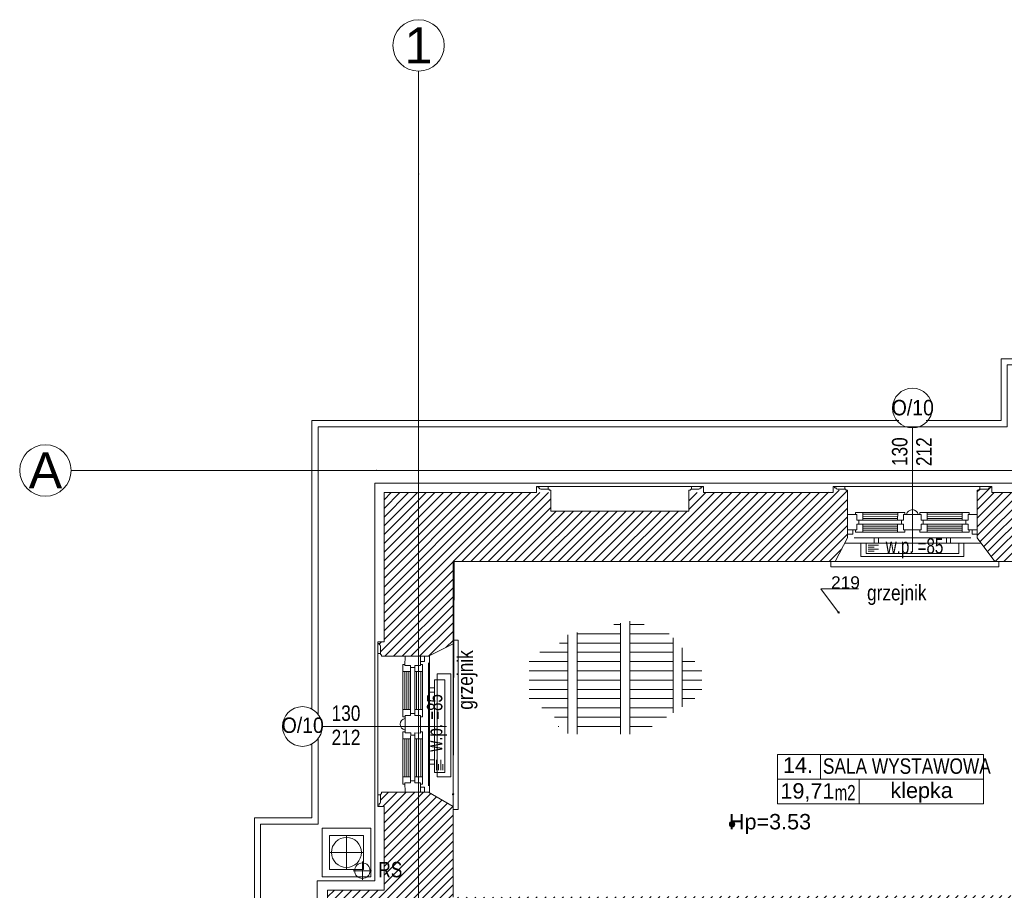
# Model space of a CAD drawing. Header units: millimetres. Extents: x -573548 to 674770, y -184010 to -47794.
# Tile 54 of 181: x 77247 to 86808, y -122498 to -114042. Entities that reach past the tile are written whole.
import ezdxf
from ezdxf.enums import TextEntityAlignment as Align

# ---------------------------------------------------------------- set-up
doc = ezdxf.new("R2010")
doc.units = ezdxf.units.MM
for name, color, linetype, lineweight in [('A.03 RZUT PARTERU_is$0$A-OPISY-2_Nr_pióra__2', 8, 'Continuous', 9), ('A.03 RZUT PARTERU_is$0$A-OPISY-3_Nr_pióra__6', 8, 'Continuous', 9), ('A.03 RZUT PARTERU_is$0$A-WYSOKOSCI_Nr_pióra__7', 8, 'Continuous', 9), ('A.03 RZUT PARTERU_is$0$COKÓŁ_Nr_pióra__1', 8, 'Continuous', 9), ('A.03 RZUT PARTERU_is$0$detalokna_Nr_pióra__1', 8, 'Continuous', 9), ('A.03 RZUT PARTERU_is$0$detalokna_Nr_pióra__2', 8, 'Continuous', 9), ('A.03 RZUT PARTERU_is$0$detalokna_Nr_pióra__251', 8, 'Continuous', 9), ('A.03 RZUT PARTERU_is$0$detalokna_Nr_pióra__8', 8, 'Continuous', 9), ('A.03 RZUT PARTERU_is$0$Drawing & Figure_Nr_pióra__18', 8, 'Continuous', 9), ('A.03 RZUT PARTERU_is$0$nadproża_opis#2_Nr_pióra__7', 8, 'Continuous', 9), ('A.03 RZUT PARTERU_is$0$Nowe_A-OKNA-OPIS_Nr_pióra__59', 8, 'Continuous', 9), ('A.03 RZUT PARTERU_is$0$Nowe_A_okno_Nr_pióra__59', 8, 'Continuous', 9), ('A.03 RZUT PARTERU_is$0$Nowe_Annotation - Text_Nr_pióra__59', 8, 'Continuous', 9), ('A.03 RZUT PARTERU_is$0$Nowe_GRZEJNIK_Nr_pióra__59', 8, 'Continuous', 9), ('A.03 RZUT PARTERU_is$0$opaska_Nr_pióra__1', 8, 'Continuous', 9), ('A.03 RZUT PARTERU_is$0$opisy inne_Nr_pióra__1', 8, 'Continuous', 9), ('A.03 RZUT PARTERU_is$0$OSIE_Nr_pióra__1', 8, 'Continuous', 9), ('A.03 RZUT PARTERU_is$0$PARAPET_Nr_pióra__7', 8, 'Continuous', 9), ('A.03 RZUT PARTERU_is$0$POSADZKI_Nr_pióra__18', 8, 'Continuous', 9), ('A.03 RZUT PARTERU_is$0$RURY SPUSTOWE_Nr_pióra__3', 8, 'Continuous', 9), ('A.03 RZUT PARTERU_is$0$SCIANY_KONSTR_Nr_pióra__21', 8, 'Continuous', 9), ('A.03 RZUT PARTERU_is$0$Structural - Bearing_Nr_pióra__21', 8, 'Continuous', 9), ('A.03 RZUT PARTERU_is$0$Structural - Grid', 8, 'Continuous', 9), ('A.03 RZUT PARTERU_is$0$Structural - Grid_Nr_pióra__17', 8, 'Continuous', 9), ('SAN_Grzejniki CO na rzucie', 7, 'Continuous', 13)]:
    doc.layers.add(name, color=color, linetype=linetype, lineweight=lineweight)
doc.styles.add('A.03 RZUT PARTERU_is$0$STYL_AUTOMATYCZNY_2', font='arial.ttf')
doc.styles.add('A.03 RZUT PARTERU_is$0$STYL_AUTOMATYCZNY_3', font='arial.ttf', dxfattribs={"width": 0.8})
doc.styles.add('A.03 RZUT PARTERU_is$0$STYL_AUTOMATYCZNY_4', font='arial.ttf', dxfattribs={"width": 0.7})
doc.styles.add('A.03 RZUT PARTERU_is$0$STYL_AUTOMATYCZNY_6', font='arial.ttf', dxfattribs={"width": 0.9})
doc.styles.add('A.03 RZUT PARTERU_is$0$STYL_AUTOMATYCZNY_8', font='arial.ttf', dxfattribs={"width": 0.8})
pattern_1 = [(45, (655149.01, 0), (-42.426407, 42.426407), [])]

# ---------------------------------------------------------------- blocks, each defined once
blk = doc.blocks.new('A.03 RZUT PARTERU_is$0$Standardowy znacznik osi_2')
at = {"layer": 'A.03 RZUT PARTERU_is$0$Structural - Grid_Nr_pióra__17'}
for p, q in [((1000, 0), (17853.1, 0)), ((17853.1, 0), (18853.1, 0))]:
    blk.add_line(p, q, dxfattribs=at)
blk.add_circle((19103.1, 0), 250, dxfattribs=at)
blk.add_point((17853.1, 0), dxfattribs=at)
blk.add_point((17853.1, 0), dxfattribs=at)
at = {"layer": 'A.03 RZUT PARTERU_is$0$Structural - Grid_Nr_pióra__17', "style": 'A.03 RZUT PARTERU_is$0$STYL_AUTOMATYCZNY_2'}
for tag, p in [('AC_MarkerText_1_0', (5, -80)), ('AC_MarkerText_1_1', (19358.1, -80))]:
    blk.add_attdef(tag, text='', height=350, rotation=270, dxfattribs=at).set_placement(p, align=Align.TOP_CENTER)
blk = doc.blocks.new('A.03 RZUT PARTERU_is$0$Standardowy znacznik osi_3')
at = {"layer": 'A.03 RZUT PARTERU_is$0$Structural - Grid_Nr_pióra__17'}
for p, q in [((2962.2, 0), (40906.6, 0)), ((40906.6, 0), (43868.7, 0))]:
    blk.add_line(p, q, dxfattribs=at)
blk.add_circle((44118.7, 0), 250, dxfattribs=at)
blk.add_point((40906.6, 0), dxfattribs=at)
blk.add_point((40906.6, 0), dxfattribs=at)
at = {"layer": 'A.03 RZUT PARTERU_is$0$Structural - Grid_Nr_pióra__17', "style": 'A.03 RZUT PARTERU_is$0$STYL_AUTOMATYCZNY_2'}
for tag, p in [('AC_MarkerText_1_0', (-250, -335)), ('AC_MarkerText_1_1', (44118.7, -335))]:
    blk.add_attdef(tag, text='', height=350, rotation=180, dxfattribs=at).set_placement(p, align=Align.TOP_CENTER)
blk = doc.blocks.new('A.03 RZUT PARTERU_is')
at = {"layer": 'A.03 RZUT PARTERU_is$0$A-WYSOKOSCI_Nr_pióra__7'}
blk.add_hatch(color=256, dxfattribs=at).paths.add_polyline_path([(739410.8, -96856.5, 1), (739357.4, -96856.5, 1)])
at = {"layer": 'A.03 RZUT PARTERU_is$0$Drawing & Figure_Nr_pióra__18'}
h = blk.add_hatch(dxfattribs=at)
h.set_pattern_fill('Common_Brick_0004', color=256, style=0, pattern_type=2)
h.set_pattern_definition(pattern_1)
h.paths.add_polyline_path([(741765, -93611.2), (741765, -93635.2), (741765, -93875.2), (741765, -94075.2), (741935.8, -94305.2), (742715, -94305.2), (742715, -94697.6), (742715, -95245.2), (743436.3, -95285.2), (743436.3, -94697.6), (743436.3, -93805.2), (745446.3, -93805.2), (745545.5, -93515.2), (745545.5, -93511.5), (745545.5, -93471.5), (745545.4, -93321.5), (745545.5, -93321.5), (745545.5, -93245.2), (745315.9, -93180.2), (745315.9, -93129.8), (745303.3, -93129.8, 0.270785), (745257.6, -93078.7), (745246.9, -93074.5, -0.334097), (745226.3, -93045.5), (745216.3, -93045.5), (745216.3, -93035.2), (742696.3, -93035.2), (742696.3, -93635.2), (742020.6, -93635.2), (741905, -93635.2), (741905, -93575.2), (741890, -93575.2), (741890, -93588.2), (741878, -93588.2, -0.371445), (741862.2, -93601.2), (741789.8, -93601.2, 0.436052), (741780, -93611.2)])
h = blk.add_hatch(dxfattribs=at)
h.set_pattern_fill('Common_Brick_0004', color=256, style=0, pattern_type=2)
h.set_pattern_definition(pattern_1)
h.paths.add_polyline_path([(735945, -95100.2), (735958, -95100.2), (735958, -95112.2, -0.371445), (735971, -95128.1), (735971, -95200.5, 0.436052), (735981, -95210.2), (735981, -95225.2), (736005, -95225.2), (736235, -95225.2), (736435, -95225.2), (736675, -95105.2), (736675, -94305.2), (736686.9, -94305.2), (740385, -94305.2), (740505, -94075.2), (740505, -93635.2), (740505, -93611.2), (740490, -93611.2, 0.436052), (740480.3, -93601.2), (740478.8, -93601.2), (740478.8, -93601.4), (740296.3, -93635.2), (740249.5, -93635.2), (739105, -93635.2), (738965, -93635.2), (738965, -93815.2), (737625.1, -93815.2), (737625.1, -93635.2), (737485, -93635.2), (736005, -93635.2), (736005, -95085.2), (735945, -95085.2)])
h = blk.add_hatch(dxfattribs=at)
h.set_pattern_fill('Common_Brick_0004', color=256, style=0, pattern_type=2)
h.set_pattern_definition(pattern_1)
h.paths.add_polyline_path([(735455.7, -98345.2), (735395.7, -98345.2), (735395.7, -98360.2), (735408.7, -98360.2), (735408.7, -98372.2, -0.371445), (735421.7, -98388.1), (735421.7, -98460.5, 0.436052), (735431.7, -98470.2), (735431.7, -98485.2), (735455.7, -98485.2), (735776.3, -98485.2), (736135, -98343.5), (736135, -98085.2), (737045, -98085.2), (737045, -97887.4), (737050.6, -97887.4), (738195, -97887.4), (738195, -98085.2), (742776.3, -98085.2), (742776.3, -98665.2), (743719.8, -98665.2), (743719.8, -98281.5), (744542.7, -98281.5), (744542.7, -98665.2), (746016.3, -98665.2), (746016.3, -98855.2), (746159.7, -98855.2), (746159.7, -98855), (746166.3, -98665.2), (747246.3, -98665.2), (747246.3, -98365.2), (747246.3, -98095.2), (747282, -97255.2), (747610.7, -97256.4), (750156.3, -97265.2), (750156.3, -98890.5), (750156.3, -99595.2), (750436.3, -99595.2), (750436.3, -99735.2), (750156.3, -99735.2), (750156.3, -100105.2), (749506.3, -100105.2), (748146.3, -100105.2), (748237.5, -100675.2), (747316.3, -100675.2), (747277.5, -100675.2), (747316.3, -100105.2), (746116.3, -100105.2), (746127, -99795.6), (745975, -99795.5), (745966.3, -100035.2), (745736.3, -100035.2), (745736.3, -100220.1), (745386.3, -100158.5), (745386.3, -100035.2), (744686.1, -100035.2), (744686.1, -100035.2), (744686.1, -100011, 0.414287), (744682.1, -100007), (744608, -100007), (744608, -100035.2), (744572.3, -100035.2), (744572.3, -100138.2), (744608, -100138.2), (744608, -100165.2), (744656.3, -100165.2), (744636.3, -100774.1), (744815.5, -100774.1), (744836.8, -100774), (744836.8, -101430.2), (744836.8, -101978.1), (744836.8, -102684), (744826.3, -102684), (744826.3, -102684.1), (743396.3, -102684.1), (743396.3, -102194.7), (743396.3, -102194.7), (743396.3, -102197.7), (743266.3, -102197.7), (743266.3, -102197.5), (742673.3, -102209.9), (742676.3, -102949.1), (743286.3, -102938.9), (743416.3, -102938.9), (743416.3, -102835.5), (744796.3, -102835.5), (744796.3, -103312.4), (744796.3, -104725.5), (744416.3, -104725.5), (744326.3, -105075.5), (744326.3, -105485.5), (744326.3, -105509.5), (744341.3, -105509.5, 0.436052), (744351, -105519.5), (744423.4, -105519.5, -0.371445), (744439.3, -105532.5), (744451.3, -105532.5), (744451.3, -105545.5), (744466.3, -105545.5), (744466.3, -105485.5), (745121.3, -105485.5), (745186.3, -105485.5), (745186.3, -105475.2), (745196.3, -105475.2, -0.334097), (745216.9, -105446.2), (745227.6, -105442, 0.270785), (745273.3, -105390.9), (745285.9, -105390.9), (745285.9, -105340.5), (745515.5, -105275.5), (745515.5, -105005.5), (745512, -104885.5), (745507.4, -104725.5), (745137.4, -104725.5), (745137.4, -103312.4), (745137.4, -101978.1), (745137.4, -101430.2), (745137.4, -100774.2), (749506.3, -100756.7), (750166.3, -100754.1), (750165.2, -101260.5), (750445.2, -101260.5), (750445.2, -101400.5), (750165.2, -101400.5), (750165.2, -101430.2), (750166.3, -103065.3), (750296.3, -103065.3), (750875.7, -103065.5), (750885.5, -101430.2), (750896.1, -99665.5), (751746.1, -99666.9), (751746.2, -98956.9), (750736.3, -98955.2), (750736.2, -98955.2), (750736.3, -98890.5), (750740.7, -96695.2), (750336.3, -96678.8), (750206.3, -96678.8), (750206.3, -97105.2), (747610.7, -97087), (747356.3, -97085.2), (747356.3, -96685.2), (747136, -96684.7), (747116.3, -98095.2), (746976.3, -98096.7), (746976.3, -98096.8), (746976.3, -98352.1), (746976.3, -98376.7), (746836.3, -98376.7), (746836.3, -98098.1), (743436.3, -98133.7), (743436.3, -96675.2), (742765, -96656.2), (742765, -97545.2), (736675, -97565.2), (736675, -96685.2), (736435, -96545.2), (736235, -96545.2), (736005, -96545.2), (735981, -96545.2), (735981, -96560.2, 0.436052), (735971, -96570), (735971, -96642.3, -0.371445), (735958, -96658.2), (735958, -96670.2), (735945, -96670.2), (735945, -96685.2), (736005, -96685.2), (736005, -96800.8), (736005, -97495.2), (735455.7, -97495.2)])
at = {"layer": 'A.03 RZUT PARTERU_is$0$A-OPISY-3_Nr_pióra__6'}
for p, q in [((740242, -96177.9), (740242, -96418)), ((739825.9, -96417.9), (741825.9, -96417.9)), ((740618.9, -96418), (740618.9, -96657.9))]:
    blk.add_line(p, q, dxfattribs=at)
blk.add_lwpolyline([(739825.9, -96657.9), (739825.9, -96177.9), (741825.9, -96177.9), (741825.9, -96657.9)], close=True, dxfattribs=at)
at = {"layer": 'A.03 RZUT PARTERU_is$0$A-WYSOKOSCI_Nr_pióra__7'}
blk.add_circle((739384.1, -96856.5), 26.7, dxfattribs=at)
at = {"layer": 'A.03 RZUT PARTERU_is$0$COKÓŁ_Nr_pióra__1'}
for p, q in [((735915, -93545.2), (735915, -97405.2)), ((742606.3, -93545.2), (735915, -93545.2)), ((735356.3, -97405.2), (735356.3, -98485.2)), ((735915, -97405.2), (735356.3, -97405.2))]:
    blk.add_line(p, q, dxfattribs=at)
at = {"layer": 'A.03 RZUT PARTERU_is$0$detalokna_Nr_pióra__1'}
for p, q in [((740478.8, -93575.2), (740380, -93575.2)), ((741791.3, -93575.1), (741890, -93575.1)), ((735944.9, -95199), (735944.9, -95100.2)), ((735944.9, -96571.5), (735944.9, -96670.2))]:
    blk.add_line(p, q, dxfattribs=at)
at = {"layer": 'A.03 RZUT PARTERU_is$0$detalokna_Nr_pióra__2'}
for points in [[(738991.3, -93601.2), (738991.3, -93575.1), (737598.8, -93575.2), (737598.8, -93601.4)], [(741791.3, -93601.2), (741791.3, -93575.1), (740478.8, -93575.2), (740478.8, -93601.4)], [(741972.9, -94305.2), (741972.9, -94355.2), (740342.6, -94355.2), (740342.6, -94305.2)], [(736675, -95068), (736725, -95068), (736725, -96712), (736675, -96712)], [(735971, -95199), (735944.9, -95199), (735944.9, -96571.5), (735971, -96571.5)]]:
    blk.add_lwpolyline(points, dxfattribs=at)
at = {"layer": 'A.03 RZUT PARTERU_is$0$detalokna_Nr_pióra__251'}
for p, q in [((737598.8, -93575.2), (737500.1, -93575.2)), ((738991.3, -93575.2), (739090, -93575.2))]:
    blk.add_line(p, q, dxfattribs=at)
at = {"layer": 'A.03 RZUT PARTERU_is$0$detalokna_Nr_pióra__8'}
for p, q in [((741802.1, -94125.2), (740479, -94125.2)), ((741702.2, -94075.2), (740567.9, -94075.2)), ((741935.8, -94305.2), (740385, -94305.2)), ((736675, -95105.2), (736675, -96685.2)), ((736445, -95220.2), (736445, -96551)), ((736435, -95288.1), (736435, -96482.3))]:
    blk.add_line(p, q, dxfattribs=at)
at = {"layer": 'A.03 RZUT PARTERU_is$0$nadproża_opis#2_Nr_pióra__7'}
for p, q in [((736675, -96565.1), (736686.9, -94305.1)), ((740418.7, -94798.8), (740245.4, -94569.7)), ((740245.4, -94569.7), (740295.4, -94569.7)), ((740295.4, -94569.7), (740612.8, -94569.7))]:
    blk.add_line(p, q, dxfattribs=at)
for points in [[(740414.9, -94793.8, 1), (740422.5, -94803.8, 1)], [(736675.1, -96558.9, 1), (736675, -96571.4, 1)]]:
    blk.add_lwpolyline(points, format="xyb", close=True, dxfattribs=at)
at = {"layer": 'A.03 RZUT PARTERU_is$0$Nowe_A-OKNA-OPIS_Nr_pióra__59'}
for p, q in [((741135, -94212.5), (741135, -93007.4)), ((736609.7, -95907.1), (735404.6, -95907.1))]:
    blk.add_line(p, q, dxfattribs=at)
for centre in [(741135, -92814.4), (735211.6, -95907.1)]:
    blk.add_circle(centre, 193, dxfattribs=at)
at = {"layer": 'A.03 RZUT PARTERU_is$0$Nowe_A_okno_Nr_pióra__59'}
for points in [[(740505.1, -93998.5), (740505, -93848.5), (740595, -93848.4), (740595.1, -93903.4), (740615, -93903.4), (740615.1, -93943.4), (740595.1, -93943.4), (740595.1, -93998.4)], [(740653.2, -93828.4), (740653.2, -93903.4), (740595.1, -93903.4), (740595, -93848.4), (740583.2, -93848.4), (740583.2, -93828.4)], [(740991.9, -93828.5), (740991.8, -93903.4), (741050, -93903.5), (741050, -93848.5), (741061.8, -93848.5), (741061.9, -93828.5)], [(741278.2, -93828.4), (741278.3, -93903.4), (741220.1, -93903.5), (741220, -93848.5), (741208.2, -93848.5), (741208.2, -93828.5)], [(741616.9, -93828.4), (741616.8, -93903.4), (741675, -93903.4), (741675, -93848.4), (741686.8, -93848.4), (741686.9, -93828.4)], [(741765, -93998.5), (741765, -93848.5), (741675, -93848.4), (741675, -93903.4), (741655, -93903.4), (741655, -93943.4), (741675, -93943.4), (741675, -93998.4)], [(740653.3, -94018.4), (740653.3, -93943.4), (740595.1, -93943.4), (740595.1, -93998.4), (740583.3, -93998.4), (740583.3, -94018.4)], [(740991.8, -94018.4), (740991.8, -93943.4), (741050, -93943.5), (741050, -93998.5), (741061.8, -93998.5), (741061.8, -94018.5)], [(741278.3, -94018.4), (741278.3, -93943.4), (741220.1, -93943.5), (741220.1, -93998.4), (741208.3, -93998.5), (741208.3, -94018.5)], [(741616.8, -94018.4), (741616.8, -93943.4), (741675, -93943.4), (741675, -93998.4), (741686.8, -93998.4), (741686.8, -94018.4)], [(740555.1, -93998.5), (740555.1, -94038.5), (740505.1, -94038.5), (740505.1, -93998.5)], [(741765, -93998.5), (741765, -94038.5), (741715, -94038.4), (741715, -93998.4)], [(736188.1, -95373.4), (736263.1, -95373.4), (736263.1, -95315.2), (736208.1, -95315.2), (736208.1, -95303.4), (736188.1, -95303.4)], [(736358.2, -95225.3), (736208.2, -95225.2), (736208.1, -95315.2), (736263.1, -95315.2), (736263.1, -95335.2), (736303.1, -95335.2), (736303.1, -95315.2), (736358.1, -95315.3)], [(736378.1, -95373.5), (736303.1, -95373.4), (736303.1, -95315.2), (736358.1, -95315.3), (736358.1, -95303.5), (736378.1, -95303.5)], [(736358.2, -95225.3), (736398.2, -95225.3), (736398.1, -95275.3), (736358.1, -95275.3)], [(736188.1, -95742), (736263.1, -95742), (736263.1, -95800.2), (736208.2, -95800.2), (736208.2, -95812), (736188.2, -95812)], [(736378.1, -95742), (736303.1, -95742), (736303.1, -95800.2), (736358.1, -95800.2), (736358.1, -95812), (736378.1, -95812)], [(736188.1, -96028.4), (736263.1, -96028.4), (736263.2, -95970.2), (736208.2, -95970.2), (736208.2, -95958.4), (736188.2, -95958.4)], [(736378.1, -96028.5), (736303.1, -96028.4), (736303.2, -95970.2), (736358.1, -95970.3), (736358.2, -95958.5), (736378.2, -95958.5)], [(736188.1, -96397), (736263.1, -96397), (736263.1, -96455.2), (736208.1, -96455.2), (736208.1, -96467), (736188.1, -96467)], [(736358.2, -96545.2), (736208.2, -96545.2), (736208.1, -96455.2), (736263.1, -96455.2), (736263.1, -96435.2), (736303.1, -96435.2), (736303.1, -96455.2), (736358.1, -96455.2)], [(736378.1, -96397), (736303.1, -96397), (736303.1, -96455.2), (736358.1, -96455.2), (736358.1, -96467), (736378.1, -96467)], [(736358.2, -96545.2), (736398.2, -96545.2), (736398.1, -96495.2), (736358.1, -96495.2)]]:
    blk.add_lwpolyline(points, close=True, dxfattribs=at)
for points in [[(740991.9, -93828.5), (740653.2, -93828.4)], [(740653.2, -93845.9), (740991.9, -93845.8)], [(740653.2, -93865.9), (740991.8, -93865.8)], [(741140, -93848.5), (741050, -93848.5), (741050, -93903.5), (741030, -93903.5), (741030, -93943.5), (741050, -93943.5), (741050, -93998.5), (741140, -93998.5), (741140, -93998.5)], [(741130.1, -93848.5), (741220, -93848.5), (741220.1, -93903.5), (741240.1, -93903.4), (741240.1, -93943.4), (741220.1, -93943.5), (741220.1, -93998.4), (741130.1, -93998.5), (741130.1, -93998.4)], [(741278.2, -93828.5), (741616.9, -93828.4)], [(741616.9, -93845.9), (741278.2, -93845.8)], [(741616.8, -93865.9), (741278.2, -93865.8)], [(740653.2, -93885.9), (740991.8, -93885.8)], [(740653.2, -93903.4), (740991.8, -93903.4)], [(740653.3, -93943.4), (740991.8, -93943.4)], [(740653.3, -93960.9), (740991.8, -93960.8)], [(741616.8, -93885.9), (741278.2, -93885.8)], [(741616.8, -93903.4), (741278.3, -93903.4)], [(741616.8, -93943.4), (741278.3, -93943.4)], [(741616.8, -93960.9), (741278.3, -93960.8)], [(740653.3, -93980.9), (740991.8, -93980.8)], [(740653.3, -94000.9), (740991.8, -94000.8)], [(740991.8, -94018.4), (740653.3, -94018.4)], [(741616.8, -93980.9), (741278.3, -93980.8)], [(741616.8, -94000.9), (741278.3, -94000.8)], [(741278.3, -94018.4), (741616.8, -94018.4)], [(736188.1, -95742), (736188.1, -95373.4)], [(736205.6, -95373.4), (736205.5, -95742)], [(736225.6, -95373.4), (736225.5, -95742)], [(736245.6, -95373.4), (736245.5, -95742)], [(736263.1, -95373.4), (736263.1, -95742)], [(736303.1, -95373.4), (736303.1, -95742)], [(736320.6, -95373.4), (736320.5, -95742)], [(736340.6, -95373.4), (736340.5, -95742)], [(736360.6, -95373.5), (736360.5, -95742)], [(736378.1, -95742), (736378.1, -95373.5)], [(736208.2, -95890.2), (736208.2, -95800.2), (736263.1, -95800.2), (736263.1, -95780.2), (736303.1, -95780.2), (736303.1, -95800.2), (736358.1, -95800.2), (736358.2, -95890.2), (736358.1, -95890.2)], [(736208.2, -95880.2), (736208.2, -95970.2), (736263.2, -95970.2), (736263.2, -95990.2), (736303.1, -95990.2), (736303.2, -95970.2), (736358.1, -95970.3), (736358.2, -95880.3), (736358.1, -95880.3)], [(736188.1, -96028.4), (736188.1, -96397)], [(736205.6, -96397), (736205.5, -96028.4)], [(736225.6, -96397), (736225.5, -96028.4)], [(736245.6, -96397), (736245.5, -96028.4)], [(736263.1, -96397), (736263.1, -96028.4)], [(736303.1, -96397), (736303.1, -96028.4)], [(736320.6, -96397), (736320.5, -96028.4)], [(736340.6, -96397), (736340.5, -96028.5)], [(736360.6, -96397), (736360.5, -96028.5)], [(736378.1, -96028.5), (736378.1, -96397)]]:
    blk.add_lwpolyline(points, dxfattribs=at)
for points in [[(741078.9, -93848.5), (741191.2, -93848.5, 0.845314)], [(736208.2, -95941.4), (736208.2, -95829, 0.845314)]]:
    blk.add_lwpolyline(points, format="xyb", close=True, dxfattribs=at)
at = {"layer": 'A.03 RZUT PARTERU_is$0$Nowe_GRZEJNIK_Nr_pióra__59'}
for points in [[(740635, -94255.2), (741635, -94255.2), (741635, -94125.2), (740635, -94125.2)], [(736522.1, -95395.2), (736522.1, -96395.2), (736652.1, -96395.2), (736652.1, -95395.2)]]:
    blk.add_lwpolyline(points, close=True, dxfattribs=at)
at = {"layer": 'A.03 RZUT PARTERU_is$0$opaska_Nr_pióra__1'}
for points in [[(746022.2, -92335.2), (741996.3, -92335.2), (741996.3, -92935.2), (741267, -92935.2)], [(746052.9, -92395.2), (742056.3, -92395.2), (742056.3, -92995.2), (735365, -92995.2), (735365, -95790.1)], [(741003.1, -92935.2), (735305, -92935.2), (735305, -95738.3)], [(735305, -96076), (735305, -96795.2), (734746.3, -96795.2), (734746.3, -98590.1)], [(735365, -96024.2), (735365, -96855.2), (734806.3, -96855.2), (734806.3, -98615.2)]]:
    blk.add_lwpolyline(points, dxfattribs=at)
for points in [[(735875.6, -96894.7), (735404.5, -96894.7), (735404.5, -97365.8), (735875.6, -97365.8)], [(735805, -96965.2), (735475, -96965.2), (735475, -97295.2), (735805, -97295.2)]]:
    blk.add_lwpolyline(points, close=True, dxfattribs=at)
blk.add_circle((735640, -97130.2), 145.8, dxfattribs=at)
at = {"layer": 'A.03 RZUT PARTERU_is$0$OSIE_Nr_pióra__1'}
for p, q in [((735640, -96965.2), (735640, -97295.2)), ((735805, -97130.2), (735475, -97130.2)), ((735794.5, -97397.6), (735794.5, -97217.6)), ((735704.5, -97307.6), (735884.5, -97307.6))]:
    blk.add_line(p, q, dxfattribs=at)
at = {"layer": 'A.03 RZUT PARTERU_is$0$POSADZKI_Nr_pióra__18'}
for p, q in [((738237, -94916.7), (738300.4, -94916.7)), ((738300.4, -94903), (738300.4, -95982.5)), ((738390.4, -94883.6), (738390.4, -95982.5)), ((738390.4, -94916.7), (738531.7, -94916.7)), ((737790.4, -95015.5), (737790.4, -95975.7)), ((737880.4, -94993.7), (737880.4, -95982.5)), ((737880.4, -95006.7), (738300.4, -95006.7)), ((738390.4, -95006.7), (738774.5, -95006.7)), ((737707.7, -95096.7), (737790.4, -95096.7)), ((737880.4, -95096.7), (738300.4, -95096.7)), ((738390.4, -95096.7), (738810.4, -95096.7)), ((738810.4, -95045.6), (738810.4, -95774.9)), ((737516.3, -95186.7), (737790.4, -95186.7)), ((737880.4, -95186.7), (738300.4, -95186.7)), ((738390.4, -95186.7), (738810.4, -95186.7)), ((738900.4, -95143), (738900.4, -95716.6)), ((737412.3, -95276.7), (737790.4, -95276.7)), ((737880.4, -95276.7), (738300.4, -95276.7)), ((738390.4, -95276.7), (738810.4, -95276.7)), ((739024, -95276.7), (738900.4, -95276.7)), ((737412.3, -95366.7), (737790.4, -95366.7)), ((737880.4, -95366.7), (738300.4, -95366.7)), ((738390.4, -95366.7), (738810.4, -95366.7)), ((739089.8, -95366.7), (738900.4, -95366.7)), ((737412.3, -95456.7), (737790.4, -95456.7)), ((737880.4, -95456.7), (738300.4, -95456.7)), ((738390.4, -95456.7), (738810.4, -95456.7)), ((739089.8, -95456.7), (738900.4, -95456.7)), ((737412.3, -95546.7), (737790.4, -95546.7)), ((737880.4, -95546.7), (738300.4, -95546.7)), ((738390.4, -95546.7), (738810.4, -95546.7)), ((739089.8, -95546.7), (738900.4, -95546.7)), ((737412.3, -95636.7), (737790.4, -95636.7)), ((737880.4, -95636.7), (738300.4, -95636.7)), ((738390.4, -95636.7), (738810.4, -95636.7)), ((739023.8, -95636.7), (738900.4, -95636.7)), ((737536.6, -95726.7), (737790.4, -95726.7)), ((737880.4, -95726.7), (738300.4, -95726.7)), ((738390.4, -95726.7), (738810.4, -95726.7)), ((737660.8, -95816.7), (737790.4, -95816.7)), ((737880.4, -95816.7), (738300.4, -95816.7)), ((738390.4, -95816.7), (738745.8, -95816.7)), ((737695.1, -95906.7), (737700.4, -95906.7)), ((737880.4, -95906.7), (738300.4, -95906.7)), ((738390.4, -95906.7), (738606.9, -95906.7))]:
    blk.add_line(p, q, dxfattribs=at)
at = {"layer": 'A.03 RZUT PARTERU_is$0$RURY SPUSTOWE_Nr_pióra__3'}
blk.add_circle((735794.5, -97307.6), 75, dxfattribs=at)
at = {"layer": 'A.03 RZUT PARTERU_is$0$SCIANY_KONSTR_Nr_pióra__21'}
for p, q in [((740505, -93635.2), (740505, -94075.2)), ((741765, -93635.2), (741765, -93875.2)), ((740505, -93875.2), (740505, -94075.2)), ((741765, -93875.2), (741765, -94075.2)), ((741765, -93875.2), (741765, -94075.2)), ((741765, -93875.2), (741765, -94075.2)), ((741765, -93875.2), (741765, -94075.2)), ((736005, -95225.2), (736235, -95225.2)), ((736195, -95225.2), (736395, -95225.2)), ((736195, -95225.2), (736395, -95225.2)), ((736235, -95225.2), (736435, -95225.2)), ((736005, -96545.2), (736235, -96545.2)), ((736195, -96545.2), (736395, -96545.2)), ((736195, -96545.2), (736395, -96545.2)), ((736235, -96545.2), (736435, -96545.2))]:
    blk.add_line(p, q, dxfattribs=at)
at = {"layer": 'A.03 RZUT PARTERU_is$0$Structural - Bearing_Nr_pióra__21'}
for p, q in [((736005, -95085.2), (736005, -93635.2)), ((737485, -93635.2), (736005, -93635.2)), ((737625.1, -93635.2), (737625.1, -93815.2)), ((738965, -93635.2), (738965, -93815.2)), ((740365, -93635.2), (739105, -93635.2)), ((742696.3, -93635.2), (741905, -93635.2)), ((738965, -93815.2), (737625.1, -93815.2)), ((740505, -94075.2), (740385, -94305.2)), ((741765, -94075.2), (741935.8, -94305.2)), ((736675, -94305.2), (736675, -95105.2)), ((740385, -94305.2), (736675, -94305.2)), ((741935.8, -94305.2), (742715, -94305.2)), ((736435, -95225.2), (736675, -95105.2)), ((736435, -96545.2), (736675, -96685.2)), ((736005, -96685.2), (736005, -97495.2)), ((736675, -96685.2), (736675, -97565.2)), ((735455.7, -97495.2), (735455.7, -98345.2)), ((736005, -97495.2), (735455.7, -97495.2))]:
    blk.add_line(p, q, dxfattribs=at)
for points in [[(737625.1, -93635.2), (737625.1, -93611.2), (737610.1, -93611.2, 0.436052), (737600.3, -93601.2), (737527.9, -93601.2, -0.371445), (737512.1, -93588.2), (737500.1, -93588.2), (737500.1, -93575.2), (737485.1, -93575.2), (737485.1, -93635.2), (737369.5, -93635.2)], [(738965, -93635.2), (738965, -93611.2), (738980, -93611.2, -0.436052), (738989.8, -93601.2), (739062.1, -93601.2, 0.371445), (739078, -93588.2), (739090, -93588.2), (739090, -93575.2), (739105, -93575.2), (739105, -93635.2), (739220.6, -93635.2)], [(740505, -93635.2), (740505, -93611.2), (740490, -93611.2, 0.436052), (740480.3, -93601.2), (740407.9, -93601.2, -0.371445), (740392, -93588.2), (740380, -93588.2), (740380, -93575.2), (740365, -93575.2), (740365, -93635.2), (740249.5, -93635.2)], [(741765, -93635.2), (741765, -93611.2), (741780, -93611.2, -0.436052), (741789.8, -93601.2), (741862.2, -93601.2, 0.371445), (741878, -93588.2), (741890, -93588.2), (741890, -93575.2), (741905, -93575.2), (741905, -93635.2), (742020.6, -93635.2)], [(736005, -95225.2), (735981, -95225.2), (735981, -95210.2, -0.436052), (735971, -95200.5), (735971, -95128.1, 0.371445), (735958, -95112.2), (735958, -95100.2), (735945, -95100.2), (735945, -95085.2), (736005, -95085.2), (736005, -94969.7)], [(736005, -96545.2), (735981, -96545.2), (735981, -96560.2, 0.436052), (735971, -96570), (735971, -96642.3, -0.371445), (735958, -96658.2), (735958, -96670.2), (735945, -96670.2), (735945, -96685.2), (736005, -96685.2), (736005, -96800.8)]]:
    blk.add_lwpolyline(points, format="xyb", dxfattribs=at)
at = {"layer": 'A.03 RZUT PARTERU_is$0$Structural - Grid'}
ref = blk.add_blockref('A.03 RZUT PARTERU_is$0$Standardowy znacznik osi_2', (736340, -108395.1), dxfattribs=dict(at, zscale=1000, rotation=90))
ref.add_attrib('AC_MarkerText_1_1', '1', dxfattribs={"layer": 'A.03 RZUT PARTERU_is$0$Structural - Grid_Nr_pióra__17', "color": 20, "lineweight": 15, "true_color": 0xf73328, "height": 350, "style": 'A.03 RZUT PARTERU_is$0$STYL_AUTOMATYCZNY_2'}).set_placement((736340, -89116.9), align=Align.TOP_CENTER)
ref = blk.add_blockref('A.03 RZUT PARTERU_is$0$Standardowy znacznik osi_3', (776835.6, -93420.2), dxfattribs=dict(at, zscale=1000, rotation=180))
ref.add_attrib('AC_MarkerText_1_1', 'A', dxfattribs={"layer": 'A.03 RZUT PARTERU_is$0$Structural - Grid_Nr_pióra__17', "color": 20, "lineweight": 15, "true_color": 0xf73328, "height": 350, "style": 'A.03 RZUT PARTERU_is$0$STYL_AUTOMATYCZNY_2'}).set_placement((732716.9, -93245.2), align=Align.TOP_CENTER)
at = {"layer": 'A.03 RZUT PARTERU_is$0$A-OPISY-2_Nr_pióra__2', "char_height": 150}
for s, insert, attachment_point, style in [('\\A1;{\\pql;\\fArial|b0|i0|c238|p0;\\W1.000000;14.}', (739877.9, -96357.5), 7, 'A.03 RZUT PARTERU_is$0$STYL_AUTOMATYCZNY_2'), ('\\A1;{\\pql;\\fArial|b0|i0|c238|p0;\\W0.800000;SALA WYSTAWOWA}', (740266.1, -96369), 7, 'A.03 RZUT PARTERU_is$0$STYL_AUTOMATYCZNY_3'), ('\\A1;{\\pql;\\fArial|b0|i0|c238|p0;\\W1.000000;19,71}', (739853.6, -96635.6), 7, 'A.03 RZUT PARTERU_is$0$STYL_AUTOMATYCZNY_2'), ('\\A1;{\\pqr;\\fArial|b0|i0|c238|p0;\\W0.700000;m2}', (740583.1, -96475.1), 3, 'A.03 RZUT PARTERU_is$0$STYL_AUTOMATYCZNY_4'), ('\\A1;{\\pql;\\fArial|b0|i0|c238|p0;\\W1.000000;klepka}', (740921.8, -96647.4), 7, 'A.03 RZUT PARTERU_is$0$STYL_AUTOMATYCZNY_2')]:
    blk.add_mtext(s, dxfattribs=dict(at, insert=insert, attachment_point=attachment_point, style=style))
at = {"layer": 'A.03 RZUT PARTERU_is$0$A-WYSOKOSCI_Nr_pióra__7', "insert": (739752.4, -96854.1), "char_height": 150, "attachment_point": 5, "style": 'A.03 RZUT PARTERU_is$0$STYL_AUTOMATYCZNY_2'}
blk.add_mtext('\\A1;{\\pqc;\\fArial|b0|i0|c238|p0;\\W1.000000;Hp=3.53}', dxfattribs=at)
at = {"layer": 'A.03 RZUT PARTERU_is$0$nadproża_opis#2_Nr_pióra__7', "insert": (740345.4, -94448.2), "char_height": 120, "attachment_point": 1, "style": 'A.03 RZUT PARTERU_is$0$STYL_AUTOMATYCZNY_2'}
blk.add_mtext('\\A1;{\\pql;\\fArial|b0|i0|c238|p0;\\W1.000000;219}', dxfattribs=at)
at = {"layer": 'A.03 RZUT PARTERU_is$0$Nowe_A-OKNA-OPIS_Nr_pióra__59', "char_height": 150, "attachment_point": 5}
for s, insert, style in [('\\A1;{\\pqc;\\fArial|b0|i0|c238|p0;\\W0.900000;O/10}', (741139, -92810.9), 'A.03 RZUT PARTERU_is$0$STYL_AUTOMATYCZNY_6'), ('\\A1;{\\pqc;\\fArial|b0|i0|c238|p0;\\W0.800000;130}', (735635.3, -95778.7), 'A.03 RZUT PARTERU_is$0$STYL_AUTOMATYCZNY_3'), ('\\A1;{\\pqc;\\fArial|b0|i0|c238|p0;\\W0.900000;O/10}', (735215.4, -95895.8), 'A.03 RZUT PARTERU_is$0$STYL_AUTOMATYCZNY_6'), ('\\A1;{\\pqc;\\fArial|b0|i0|c238|p0;\\W0.800000;212}', (735635.3, -96013.1), 'A.03 RZUT PARTERU_is$0$STYL_AUTOMATYCZNY_3')]:
    blk.add_mtext(s, dxfattribs=dict(at, insert=insert, style=style))
at = {"layer": 'A.03 RZUT PARTERU_is$0$Nowe_A-OKNA-OPIS_Nr_pióra__59', "char_height": 150, "attachment_point": 5, "rotation": 90, "style": 'A.03 RZUT PARTERU_is$0$STYL_AUTOMATYCZNY_3'}
for s, insert in [('\\A1;{\\pqc;\\fArial|b0|i0|c238|p0;\\W0.800000;130}', (741012.5, -93238.1)), ('\\A1;{\\pqc;\\fArial|b0|i0|c238|p0;\\W0.800000;212}', (741246.9, -93238.1))]:
    blk.add_mtext(s, dxfattribs=dict(at, insert=insert))
at = {"layer": 'A.03 RZUT PARTERU_is$0$Nowe_Annotation - Text_Nr_pióra__59', "insert": (740694.7, -94727.6), "char_height": 150, "attachment_point": 7, "style": 'A.03 RZUT PARTERU_is$0$STYL_AUTOMATYCZNY_8'}
blk.add_mtext('\\A1;{\\pql;\\fArial|b0|i0|c238|p0;\\W0.800000;grzejnik }', dxfattribs=at)
at = {"layer": 'A.03 RZUT PARTERU_is$0$Nowe_Annotation - Text_Nr_pióra__59', "insert": (736912.8, -95744.1), "char_height": 150, "attachment_point": 7, "rotation": 90, "style": 'A.03 RZUT PARTERU_is$0$STYL_AUTOMATYCZNY_8'}
blk.add_mtext('\\A1;{\\pql;\\fArial|b0|i0|c238|p0;\\W0.800000;grzejnik }', dxfattribs=at)
at = {"layer": 'A.03 RZUT PARTERU_is$0$opisy inne_Nr_pióra__1', "insert": (736065.5, -97298.1), "char_height": 150, "attachment_point": 5, "style": 'A.03 RZUT PARTERU_is$0$STYL_AUTOMATYCZNY_3'}
blk.add_mtext('\\A1;{\\pqc;\\fArial|b0|i0|c238|p0;\\W0.800000;RS}', dxfattribs=at)
at = {"layer": 'A.03 RZUT PARTERU_is$0$PARAPET_Nr_pióra__7', "insert": (740876.3, -94273.2), "char_height": 150, "attachment_point": 7, "style": 'A.03 RZUT PARTERU_is$0$STYL_AUTOMATYCZNY_4'}
blk.add_mtext('\\A1;{\\pql;\\fArial|b0|i0|c238|p0;\\W0.700000;w.p. =85}', dxfattribs=at)
at = {"layer": 'A.03 RZUT PARTERU_is$0$PARAPET_Nr_pióra__7', "insert": (736616, -96151.3), "char_height": 150, "attachment_point": 7, "rotation": 90, "style": 'A.03 RZUT PARTERU_is$0$STYL_AUTOMATYCZNY_4'}
blk.add_mtext('\\A1;{\\pql;\\fArial|b0|i0|c238|p0;\\W0.700000;w.p. =85}', dxfattribs=at)

msp = doc.modelspace()

# ---------------------------------------------------------------- linework, layer by layer
at = {"layer": 'SAN_Grzejniki CO na rzucie', "color": 150}
for p, q in [((85485.436, -119145.218), (85585.436, -119145.218)), ((85485.436, -119165.218), (85545.436, -119165.218)), ((85485.436, -119185.218), (85585.436, -119185.218)), ((85485.436, -119205.218), (85545.436, -119205.218)), ((81295.436, -121332.385), (81295.436, -121232.385)), ((81315.436, -121332.385), (81315.436, -121272.385)), ((81335.436, -121332.385), (81335.436, -121232.385)), ((81355.436, -121332.385), (81355.436, -121272.385))]:
    msp.add_line(p, q, dxfattribs=at)
for points in [[(85545.436, -119125.218), (85545.436, -119075.218), (85585.436, -119075.218), (85585.436, -119125.218)], [(86245.436, -119125.218), (86245.436, -119075.218), (86285.436, -119075.218), (86285.436, -119125.218)], [(85465.436, -119225.218), (86365.436, -119225.218), (86365.436, -119125.218), (85465.436, -119125.218), (85465.436, -119225.218)], [(81375.436, -121352.385), (81375.436, -120452.385), (81275.436, -120452.385), (81275.436, -121352.385), (81375.436, -121352.385)], [(81275.436, -120572.385), (81225.436, -120572.385), (81225.436, -120532.385), (81275.436, -120532.385)], [(81275.436, -121272.385), (81225.436, -121272.385), (81225.436, -121232.385), (81275.436, -121232.385)]]:
    msp.add_lwpolyline(points, dxfattribs=at)

# ---------------------------------------------------------------- block references
at = {"color": 150}
msp.add_blockref('A.03 RZUT PARTERU_is', (-655219.604, -25000), dxfattribs=at)

doc.saveas('drawing.dxf')
